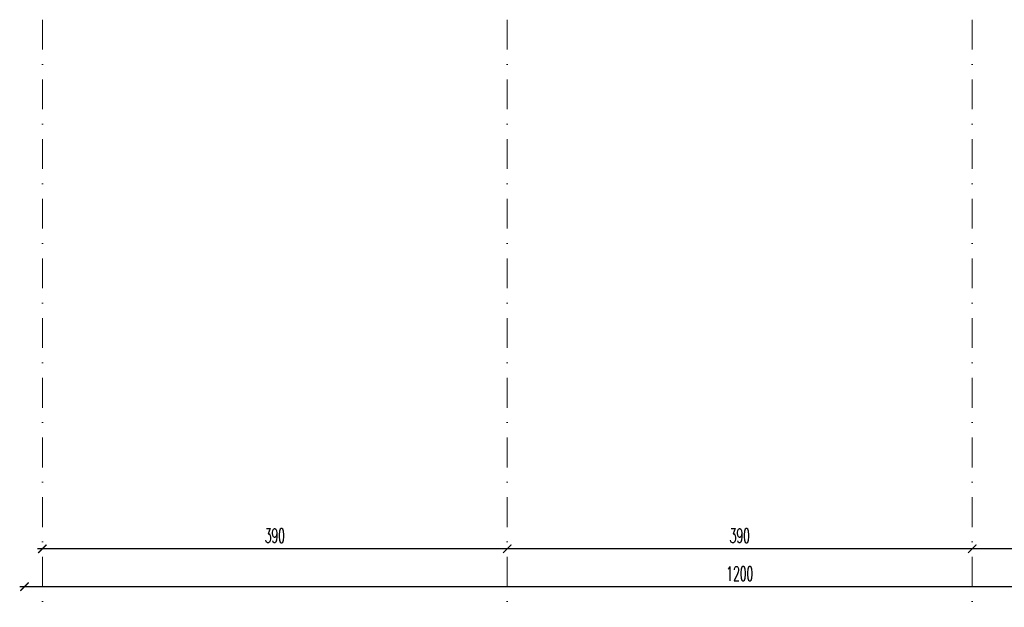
# Model space of a CAD drawing. Header units: millimetres. Extents: x -4186 to -941, y -4992 to -64.
# Tile 15 of 21: x -3832 to -3006, y -557 to -64. Entities that reach past the tile are written whole.
import ezdxf

# ---------------------------------------------------------------- set-up
doc = ezdxf.new("R2010")
doc.units = ezdxf.units.MM
doc.linetypes.add('DASHDOT', pattern=[1, 0.5, -0.25, 0, -0.25])
doc.layers.add('3 osie', color=200, linetype='DASHDOT', lineweight=13)
doc.layers.add('Z WYM 1 100', color=130, linetype='Continuous', lineweight=20)
doc.styles.add('100 STD', font='ROMANS.shx', dxfattribs={"width": 0.55, "height": 12})
doc.dimstyles.new('100-STD', dxfattribs={"dimscale": 5, "dimtxt": 18, "dimasz": 1.4, "dimexe": 1.6, "dimexo": 6, "dimgap": 1, "dimtad": 1, "dimdec": 1, "dimrnd": 0.5, "dimdsep": 46, "dimtxsty": '100 STD', "dimblk": 'ARCHTICK', "dimcen": 1, "dimdle": 0.8, "dimse1": 1, "dimse2": 1, "dimclrd": 256, "dimclre": 256, "dimclrt": 4, "dimadec": 0, "dimazin": 0, "dimtfac": 1, "dimtdec": 1, "dimtix": 1, "dimtmove": 2, "dimatfit": 3, "dimfxl": 0, "dimtvp": 1, "dimtolj": 1, "dimtzin": 2, "dimarcsym": 0})

# ---------------------------------------------------------------- blocks, each defined once
blk = doc.blocks.new('_ARCHTICK')
at = {"color": 0, "linetype": 'ByBlock', "const_width": 0.15}
blk.add_lwpolyline([(-0.5, -0.5), (0.5, 0.5)], dxfattribs=at)
blk = doc.blocks.new('*D57')
at = {"layer": 'Defpoints', "color": 0, "transparency": 16777216}
for p in [(-3032.96, -64.33), (-2642.96, -64.33), (-3032.96, -508.37)]:
    blk.add_point(p, dxfattribs=at)
at = {"layer": 'Z WYM 1 100', "lineweight": -2, "transparency": 16777216}
blk.add_line((-2638.96, -508.37), (-3036.96, -508.37), dxfattribs=at)
at = {"layer": 'Z WYM 1 100', "lineweight": -2, "transparency": 16777216, "xscale": 7, "yscale": 7, "zscale": 7, "rotation": 180}
blk.add_blockref('_ARCHTICK', (-3032.96, -508.37), dxfattribs=at)
at = {"layer": 'Z WYM 1 100', "lineweight": -2, "transparency": 16777216, "xscale": 7, "yscale": 7, "zscale": 7}
blk.add_blockref('_ARCHTICK', (-2642.96, -508.37), dxfattribs=at)
at = {"layer": 'Z WYM 1 100', "color": 4, "transparency": 16777216, "insert": (-2837.96, -497.37), "char_height": 12, "attachment_point": 5, "style": '100 STD'}
blk.add_mtext('\\A1;390', dxfattribs=at)
blk = doc.blocks.new('*D58')
at = {"layer": 'Defpoints', "color": 0, "transparency": 16777216}
for p in [(-3032.96, -64.33), (-3422.96, -484.44), (-3422.96, -508.37)]:
    blk.add_point(p, dxfattribs=at)
at = {"layer": 'Z WYM 1 100', "lineweight": -2, "transparency": 16777216}
blk.add_line((-3028.96, -508.37), (-3426.96, -508.37), dxfattribs=at)
at = {"layer": 'Z WYM 1 100', "lineweight": -2, "transparency": 16777216, "xscale": 7, "yscale": 7, "zscale": 7, "rotation": 180}
blk.add_blockref('_ARCHTICK', (-3422.96, -508.37), dxfattribs=at)
at = {"layer": 'Z WYM 1 100', "lineweight": -2, "transparency": 16777216, "xscale": 7, "yscale": 7, "zscale": 7}
blk.add_blockref('_ARCHTICK', (-3032.96, -508.37), dxfattribs=at)
at = {"layer": 'Z WYM 1 100', "color": 4, "transparency": 16777216, "insert": (-3227.96, -497.37), "char_height": 12, "attachment_point": 5, "style": '100 STD'}
blk.add_mtext('\\A1;390', dxfattribs=at)
blk = doc.blocks.new('*D59')
at = {"layer": 'Defpoints', "color": 0, "transparency": 16777216}
for p in [(-3812.96, -474.65), (-3422.96, -484.44), (-3812.96, -508.37)]:
    blk.add_point(p, dxfattribs=at)
at = {"layer": 'Z WYM 1 100', "lineweight": -2, "transparency": 16777216}
blk.add_line((-3418.96, -508.37), (-3816.96, -508.37), dxfattribs=at)
at = {"layer": 'Z WYM 1 100', "lineweight": -2, "transparency": 16777216, "xscale": 7, "yscale": 7, "zscale": 7, "rotation": 180}
blk.add_blockref('_ARCHTICK', (-3812.96, -508.37), dxfattribs=at)
at = {"layer": 'Z WYM 1 100', "lineweight": -2, "transparency": 16777216, "xscale": 7, "yscale": 7, "zscale": 7}
blk.add_blockref('_ARCHTICK', (-3422.96, -508.37), dxfattribs=at)
at = {"layer": 'Z WYM 1 100', "color": 4, "transparency": 16777216, "insert": (-3617.96, -497.37), "char_height": 12, "attachment_point": 5, "style": '100 STD'}
blk.add_mtext('\\A1;390', dxfattribs=at)
blk = doc.blocks.new('*D66')
at = {"layer": 'Defpoints', "color": 0, "transparency": 16777216}
for p in [(-3827.96, -540.18), (-2627.96, -602.46), (-3827.96, -614.46)]:
    blk.add_point(p, dxfattribs=at)
at = {"layer": 'Z WYM 1 100', "lineweight": -2, "transparency": 16777216}
blk.add_line((-2623.96, -540.18), (-3831.96, -540.18), dxfattribs=at)
at = {"layer": 'Z WYM 1 100', "lineweight": -2, "transparency": 16777216, "xscale": 7, "yscale": 7, "zscale": 7, "rotation": 180}
blk.add_blockref('_ARCHTICK', (-3827.96, -540.18), dxfattribs=at)
at = {"layer": 'Z WYM 1 100', "lineweight": -2, "transparency": 16777216, "xscale": 7, "yscale": 7, "zscale": 7}
blk.add_blockref('_ARCHTICK', (-2627.96, -540.18), dxfattribs=at)
at = {"layer": 'Z WYM 1 100', "color": 4, "transparency": 16777216, "insert": (-3227.96, -529.18), "char_height": 12, "attachment_point": 5, "style": '100 STD'}
blk.add_mtext('\\A1;1200', dxfattribs=at)

msp = doc.modelspace()

# ---------------------------------------------------------------- linework, layer by layer
at = {"layer": '3 osie', "ltscale": 50}
for points in [[(-3812.96, -64.33), (-3812.96, -1475.31)], [(-3422.96, -64.33), (-3422.96, -1475.31)], [(-3032.96, -64.33), (-3032.96, -614.46)]]:
    msp.add_lwpolyline(points, dxfattribs=at)

# ---------------------------------------------------------------- dimensions: what is measured, and where the dimension line sits
at = {"layer": 'Z WYM 1 100'}
for base, p1, p2, picture, middle in [((-3422.96, -508.37), (-3032.96, -64.33), (-3422.96, -484.44), '*D58', (-3227.96, -497.37)), ((-3032.96, -508.37), (-2642.96, -64.33), (-3032.96, -64.33), '*D57', (-2837.96, -497.37)), ((-3812.96, -508.37), (-3422.96, -484.44), (-3812.96, -474.65), '*D59', (-3617.96, -497.37)), ((-3827.96, -540.18), (-2627.96, -602.46), (-3827.96, -614.46), '*D66', (-3227.96, -529.18))]:
    dim = msp.add_linear_dim(base=base, p1=p1, p2=p2, angle=180, dimstyle='100-STD', dxfattribs=at)
    dim.commit()
    dim.dimension.update_dxf_attribs({"geometry": picture, "text_midpoint": middle})

doc.saveas('drawing.dxf')
